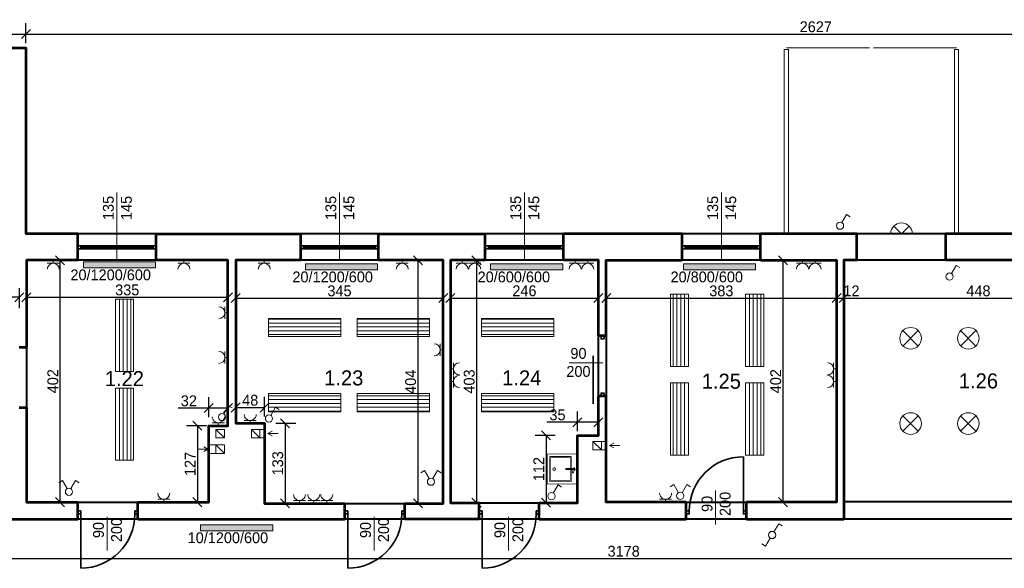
# Model space of a CAD drawing. Header units: millimetres. Extents: x 410204 to 467463, y -88400 to -47908.
# Tile 18 of 30: x 462616 to 464253, y -52134 to -51223. Entities that reach past the tile are written whole.
import ezdxf
from ezdxf.enums import TextEntityAlignment as Align

# ---------------------------------------------------------------- set-up
doc = ezdxf.new("R2010")
doc.units = ezdxf.units.MM
doc.linetypes.add('ACAD_ISO03W100', pattern=[30, 12, -18])
for name, color, linetype, lineweight in [('Apow', 1, 'Continuous', 40), ('drzwi', 53, 'Continuous', 35), ('gniazdo', 4, 'Continuous', 18), ('grzejnik', 20, 'Continuous', 18), ('komin', 213, 'Continuous', 18), ('okno', 211, 'Continuous', 35), ('opis', 47, 'Continuous', 18), ('opis powierzchnie', 10, 'Continuous', 18), ('oświetlenie', 40, 'Continuous', 18), ('przerywana', 120, 'ACAD_ISO03W100', 9), ('sanitariaty', 7, 'Continuous', 5), ('widok', 136, 'Continuous', 18), ('ściany', 21, 'Continuous', 53)]:
    doc.layers.add(name, color=color, linetype=linetype, lineweight=lineweight)
doc.layers.add('wymiary wewn', color=151, linetype='Continuous')
doc.layers.add('wymiary zewn', color=82, linetype='Continuous')
doc.dimstyles.new('1 100', dxfattribs={"dimtxt": 18, "dimasz": 15, "dimexe": 18, "dimexo": 0.0625, "dimgap": 3, "dimtad": 1, "dimdec": 0, "dimzin": 0, "dimdsep": 46, "dimtxsty": 'Standard', "dimblk": 'OBLIQUE', "dimcen": 0.09, "dimadec": 0, "dimazin": 0, "dimtfac": 1, "dimtdec": 0, "dimtofl": 0, "dimtmove": 0, "dimatfit": 3, "dimldrblk": 'OBLIQUE', "dimfxl": 15, "dimfxlon": 1, "dimtolj": 1, "dimtzin": 0, "dimarcsym": 0})

# ---------------------------------------------------------------- blocks, each defined once
blk = doc.blocks.new('_Oblique')
at = {"color": 0, "linetype": 'ByBlock', "lineweight": -2}
blk.add_line((-0.5, -0.5), (0.5, 0.5), dxfattribs=at)
blk = doc.blocks.new('*D15828')
at = {"layer": 'Defpoints', "color": 0}
for p in [(462031.2, -52052.6), (465209.2, -52052.6), (465209.2, -52118.3)]:
    blk.add_point(p, dxfattribs=at)
at = {"layer": 'wymiary wewn', "color": 0, "lineweight": -2}
for p, q in [((462031.2, -52103.3), (462031.2, -52136.3)), ((465209.2, -52103.3), (465209.2, -52136.3)), ((462031.2, -52118.3), (465209.2, -52118.3))]:
    blk.add_line(p, q, dxfattribs=at)
at = {"layer": 'wymiary wewn', "color": 0, "linetype": 'ByBlock', "lineweight": -2, "xscale": 15, "yscale": 15, "zscale": 15, "rotation": 180}
blk.add_blockref('_Oblique', (462031.2, -52118.3), dxfattribs=at)
at = {"layer": 'wymiary wewn', "color": 0, "linetype": 'ByBlock', "lineweight": -2, "xscale": 15, "yscale": 15, "zscale": 15}
blk.add_blockref('_Oblique', (465209.2, -52118.3), dxfattribs=at)
at = {"layer": 'wymiary wewn', "color": 0, "insert": (463620.2, -52106.3), "char_height": 18, "attachment_point": 5}
blk.add_mtext('\\A1;3178', dxfattribs=at)
blk = doc.blocks.new('*D15876')
at = {"layer": 'Defpoints', "color": 0}
for p in [(462130.2, -51622.6), (462615.2, -51622.6), (462130.2, -51684)]:
    blk.add_point(p, dxfattribs=at)
at = {"layer": 'wymiary wewn', "color": 0, "lineweight": -2}
for p, q in [((462130.2, -51669), (462130.2, -51702)), ((462615.2, -51669), (462615.2, -51702)), ((462615.2, -51684), (462130.2, -51684))]:
    blk.add_line(p, q, dxfattribs=at)
at = {"layer": 'wymiary wewn', "color": 0, "linetype": 'ByBlock', "lineweight": -2, "xscale": 15, "yscale": 15, "zscale": 15, "rotation": 180}
blk.add_blockref('_Oblique', (462130.2, -51684), dxfattribs=at)
at = {"layer": 'wymiary wewn', "color": 0, "linetype": 'ByBlock', "lineweight": -2, "xscale": 15, "yscale": 15, "zscale": 15}
blk.add_blockref('_Oblique', (462615.2, -51684), dxfattribs=at)
at = {"layer": 'wymiary wewn', "color": 0, "insert": (462372.7, -51672), "char_height": 18, "attachment_point": 5}
blk.add_mtext('\\A1;485', dxfattribs=at)
blk = doc.blocks.new('*D15903')
at = {"layer": 'Defpoints', "color": 0}
for p in [(462627.2, -51622.6), (462962.2, -51622.6), (462962.2, -51684)]:
    blk.add_point(p, dxfattribs=at)
at = {"layer": 'wymiary wewn', "color": 0, "lineweight": -2}
for p, q in [((462627.2, -51669), (462627.2, -51702)), ((462962.2, -51669), (462962.2, -51702)), ((462627.2, -51684), (462962.2, -51684))]:
    blk.add_line(p, q, dxfattribs=at)
at = {"layer": 'wymiary wewn', "color": 0, "linetype": 'ByBlock', "lineweight": -2, "xscale": 15, "yscale": 15, "zscale": 15, "rotation": 180}
blk.add_blockref('_Oblique', (462627.2, -51684), dxfattribs=at)
at = {"layer": 'wymiary wewn', "color": 0, "linetype": 'ByBlock', "lineweight": -2, "xscale": 15, "yscale": 15, "zscale": 15}
blk.add_blockref('_Oblique', (462962.2, -51684), dxfattribs=at)
at = {"layer": 'wymiary wewn', "color": 0, "insert": (462794.7, -51672), "char_height": 18, "attachment_point": 5}
blk.add_mtext('\\A1;335', dxfattribs=at)
blk = doc.blocks.new('*D15905')
at = {"layer": 'Defpoints', "color": 0}
for p in [(462975.2, -51622.6), (463320.2, -51622.6), (463320.2, -51685.5)]:
    blk.add_point(p, dxfattribs=at)
at = {"layer": 'wymiary wewn', "color": 0, "lineweight": -2}
for p, q in [((462975.2, -51670.5), (462975.2, -51703.5)), ((463320.2, -51670.5), (463320.2, -51703.5)), ((462975.2, -51685.5), (463320.2, -51685.5))]:
    blk.add_line(p, q, dxfattribs=at)
at = {"layer": 'wymiary wewn', "color": 0, "linetype": 'ByBlock', "lineweight": -2, "xscale": 15, "yscale": 15, "zscale": 15, "rotation": 180}
blk.add_blockref('_Oblique', (462975.2, -51685.5), dxfattribs=at)
at = {"layer": 'wymiary wewn', "color": 0, "linetype": 'ByBlock', "lineweight": -2, "xscale": 15, "yscale": 15, "zscale": 15}
blk.add_blockref('_Oblique', (463320.2, -51685.5), dxfattribs=at)
at = {"layer": 'wymiary wewn', "color": 0, "insert": (463147.7, -51673.5), "char_height": 18, "attachment_point": 5}
blk.add_mtext('\\A1;345', dxfattribs=at)
blk = doc.blocks.new('*D15906')
at = {"layer": 'Defpoints', "color": 0}
for p in [(463023.2, -51867.3), (462975.2, -51893.6), (463023.2, -51893.6)]:
    blk.add_point(p, dxfattribs=at)
at = {"layer": 'wymiary wewn', "color": 0, "lineweight": -2}
for p, q in [((462975.2, -51882.3), (462975.2, -51849.3)), ((463023.2, -51882.3), (463023.2, -51849.3)), ((462975.2, -51867.3), (463023.2, -51867.3))]:
    blk.add_line(p, q, dxfattribs=at)
at = {"layer": 'wymiary wewn', "color": 0, "linetype": 'ByBlock', "lineweight": -2, "xscale": 15, "yscale": 15, "zscale": 15, "rotation": 180}
blk.add_blockref('_Oblique', (462975.2, -51867.3), dxfattribs=at)
at = {"layer": 'wymiary wewn', "color": 0, "linetype": 'ByBlock', "lineweight": -2, "xscale": 15, "yscale": 15, "zscale": 15}
blk.add_blockref('_Oblique', (463023.2, -51867.3), dxfattribs=at)
at = {"layer": 'wymiary wewn', "color": 0, "insert": (462999.2, -51855.3), "char_height": 18, "attachment_point": 5}
blk.add_mtext('\\A1;48', dxfattribs=at)
blk = doc.blocks.new('*D15907')
at = {"layer": 'Defpoints', "color": 0}
for p in [(463023.2, -51893.6), (463023.2, -52026.6), (463057.1, -52026.6)]:
    blk.add_point(p, dxfattribs=at)
at = {"layer": 'wymiary wewn', "color": 0, "lineweight": -2}
for p, q in [((463042.1, -51893.6), (463075.1, -51893.6)), ((463057.1, -51893.6), (463057.1, -52026.6)), ((463042.1, -52026.6), (463075.1, -52026.6))]:
    blk.add_line(p, q, dxfattribs=at)
at = {"layer": 'wymiary wewn', "color": 0, "linetype": 'ByBlock', "lineweight": -2, "xscale": 15, "yscale": 15, "zscale": 15}
for p, rotation in [((463057.1, -51893.6), 90), ((463057.1, -52026.6), 270)]:
    blk.add_blockref('_Oblique', p, dxfattribs=dict(at, rotation=rotation))
at = {"layer": 'wymiary wewn', "color": 0, "insert": (463045.1, -51960.1), "char_height": 18, "attachment_point": 5, "rotation": 90}
blk.add_mtext('\\A1;133', dxfattribs=at)
blk = doc.blocks.new('*D15908')
at = {"layer": 'Defpoints', "color": 0}
for p in [(462930.2, -51897.6), (462911.3, -52024.6), (462930.2, -52024.6)]:
    blk.add_point(p, dxfattribs=at)
at = {"layer": 'wymiary wewn', "color": 0, "lineweight": -2}
for p, q in [((462926.3, -51897.6), (462893.3, -51897.6)), ((462911.3, -51897.6), (462911.3, -52024.6)), ((462926.3, -52024.6), (462893.3, -52024.6))]:
    blk.add_line(p, q, dxfattribs=at)
at = {"layer": 'wymiary wewn', "color": 0, "linetype": 'ByBlock', "lineweight": -2, "xscale": 15, "yscale": 15, "zscale": 15}
for p, rotation in [((462911.3, -51897.6), 90), ((462911.3, -52024.6), 270)]:
    blk.add_blockref('_Oblique', p, dxfattribs=dict(at, rotation=rotation))
at = {"layer": 'wymiary wewn', "color": 0, "insert": (462899.3, -51961.1), "char_height": 18, "attachment_point": 5, "rotation": 90}
blk.add_mtext('\\A1;127', dxfattribs=at)
blk = doc.blocks.new('*D15909')
at = {"layer": 'Defpoints', "color": 0}
for p in [(462930.2, -51868.3), (462930.2, -51897.6), (462962.2, -51897.6)]:
    blk.add_point(p, dxfattribs=at)
at = {"layer": 'wymiary wewn', "color": 0, "lineweight": -2}
for p, q in [((462930.2, -51883.3), (462930.2, -51850.3)), ((462962.2, -51883.3), (462962.2, -51850.3)), ((462930.2, -51868.3), (462879.2, -51868.3)), ((462962.2, -51868.3), (462930.2, -51868.3))]:
    blk.add_line(p, q, dxfattribs=at)
at = {"layer": 'wymiary wewn', "color": 0, "linetype": 'ByBlock', "lineweight": -2, "xscale": 15, "yscale": 15, "zscale": 15, "rotation": 180}
blk.add_blockref('_Oblique', (462930.2, -51868.3), dxfattribs=at)
at = {"layer": 'wymiary wewn', "color": 0, "linetype": 'ByBlock', "lineweight": -2, "xscale": 15, "yscale": 15, "zscale": 15}
blk.add_blockref('_Oblique', (462962.2, -51868.3), dxfattribs=at)
at = {"layer": 'wymiary wewn', "color": 0, "insert": (462897.2, -51856.3), "char_height": 18, "attachment_point": 5}
blk.add_mtext('\\A1;32', dxfattribs=at)
blk = doc.blocks.new('*D15910')
at = {"layer": 'Defpoints', "color": 0}
for p in [(463320.2, -51622.6), (463278.1, -52026.6), (463320.2, -52026.6)]:
    blk.add_point(p, dxfattribs=at)
at = {"layer": 'wymiary wewn', "color": 0, "lineweight": -2}
for p, q in [((463293.1, -51622.6), (463260.1, -51622.6)), ((463278.1, -51622.6), (463278.1, -52026.6)), ((463293.1, -52026.6), (463260.1, -52026.6))]:
    blk.add_line(p, q, dxfattribs=at)
at = {"layer": 'wymiary wewn', "color": 0, "linetype": 'ByBlock', "lineweight": -2, "xscale": 15, "yscale": 15, "zscale": 15}
for p, rotation in [((463278.1, -51622.6), 90), ((463278.1, -52026.6), 270)]:
    blk.add_blockref('_Oblique', p, dxfattribs=dict(at, rotation=rotation))
at = {"layer": 'wymiary wewn', "color": 0, "insert": (463266.1, -51824.6), "char_height": 18, "attachment_point": 5, "rotation": 90}
blk.add_mtext('\\A1;404', dxfattribs=at)
blk = doc.blocks.new('*D15911')
at = {"layer": 'Defpoints', "color": 0}
for p in [(462627.2, -51622.6), (462683.1, -51622.6), (462627.2, -52024.6)]:
    blk.add_point(p, dxfattribs=at)
at = {"layer": 'wymiary wewn', "color": 0, "lineweight": -2}
for p, q in [((462668.1, -51622.6), (462701.1, -51622.6)), ((462683.1, -52024.6), (462683.1, -51622.6)), ((462668.1, -52024.6), (462701.1, -52024.6))]:
    blk.add_line(p, q, dxfattribs=at)
at = {"layer": 'wymiary wewn', "color": 0, "linetype": 'ByBlock', "lineweight": -2, "xscale": 15, "yscale": 15, "zscale": 15}
for p, rotation in [((462683.1, -51622.6), 90), ((462683.1, -52024.6), 270)]:
    blk.add_blockref('_Oblique', p, dxfattribs=dict(at, rotation=rotation))
at = {"layer": 'wymiary wewn', "color": 0, "insert": (462671.1, -51823.6), "char_height": 18, "attachment_point": 5, "rotation": 90}
blk.add_mtext('\\A1;402', dxfattribs=at)
blk = doc.blocks.new('gniazdo')
at = {"layer": 'gniazdo'}
for p, q in [((135889.3, -37717.9), (135889.3, -37737.9)), ((135894.3, -37727.9), (135889.3, -37727.9))]:
    blk.add_line(p, q, dxfattribs=at)
blk.add_arc((135879.3, -37727.9), 10, 270, 90, dxfattribs=at)
blk = doc.blocks.new('łącznik')
at = {"layer": 'gniazdo'}
for p, q in [((135306.8, -38673), (135314.7, -38659.6)), ((135314.7, -38659.6), (135320.7, -38663.2))]:
    blk.add_line(p, q, dxfattribs=at)
blk.add_circle((135303.8, -38678.2), 6, dxfattribs=at)
blk = doc.blocks.new('łącznik x2')
at = {"layer": 'gniazdo'}
for p, q in [((134889.1, -38634.3), (134883, -38637.9)), ((134897, -38647.7), (134889.1, -38634.3)), ((134903, -38647.7), (134910.9, -38634.3)), ((134910.9, -38634.3), (134917, -38637.9))]:
    blk.add_line(p, q, dxfattribs=at)
blk.add_circle((134900, -38652.9), 6, dxfattribs=at)
blk.add_circle((134900, -38652.9), 6, dxfattribs=at)
blk = doc.blocks.new('d90')
at = {"layer": 'drzwi'}
blk.add_line((264632.9, -20573.3), (264632.9, -20663.3), dxfattribs=at)
for points in [[(264542.9, -20573.3), (264542.9, -20568.3), (264537.9, -20568.3), (264537.9, -20573.3)], [(264637.9, -20573.3), (264637.9, -20568.3), (264632.9, -20568.3), (264632.9, -20573.3)]]:
    blk.add_lwpolyline(points, close=True, dxfattribs=at)
blk.add_arc((264632.9, -20573.3), 90, 180, 270, dxfattribs=at)
blk = doc.blocks.new('świetlówka')
at = {"layer": 'oświetlenie', "transparency": 33554687}
h = blk.add_hatch(dxfattribs=at)
h.set_pattern_fill('ANSI31', color=256, scale=2, angle=45)
h.paths.add_polyline_path([(135304.3, -38767.8), (135304.3, -38887.8), (135334.3, -38887.8), (135334.3, -38767.8)])
at = {"layer": 'oświetlenie'}
blk.add_lwpolyline([(135304.3, -38767.8), (135334.3, -38767.8), (135334.3, -38887.8), (135304.3, -38887.8)], close=True, dxfattribs=at)
blk = doc.blocks.new('*D15912')
at = {"layer": 'Defpoints', "color": 0}
for p in [(463332.2, -51622.6), (463578.2, -51622.6), (463578.2, -51685.5)]:
    blk.add_point(p, dxfattribs=at)
at = {"layer": 'wymiary wewn', "color": 0, "lineweight": -2}
for p, q in [((463332.2, -51670.5), (463332.2, -51703.5)), ((463578.2, -51670.5), (463578.2, -51703.5)), ((463332.2, -51685.5), (463578.2, -51685.5))]:
    blk.add_line(p, q, dxfattribs=at)
at = {"layer": 'wymiary wewn', "color": 0, "linetype": 'ByBlock', "lineweight": -2, "xscale": 15, "yscale": 15, "zscale": 15, "rotation": 180}
blk.add_blockref('_Oblique', (463332.2, -51685.5), dxfattribs=at)
at = {"layer": 'wymiary wewn', "color": 0, "linetype": 'ByBlock', "lineweight": -2, "xscale": 15, "yscale": 15, "zscale": 15}
blk.add_blockref('_Oblique', (463578.2, -51685.5), dxfattribs=at)
at = {"layer": 'wymiary wewn', "color": 0, "insert": (463455.2, -51673.5), "char_height": 18, "attachment_point": 5}
blk.add_mtext('\\A1;246', dxfattribs=at)
blk = doc.blocks.new('*D15914')
at = {"layer": 'Defpoints', "color": 0}
for p in [(463591.2, -51622.6), (463974.2, -51622.6), (463974.2, -51685.5)]:
    blk.add_point(p, dxfattribs=at)
at = {"layer": 'wymiary wewn', "color": 0, "lineweight": -2}
for p, q in [((463591.2, -51670.5), (463591.2, -51703.5)), ((463974.2, -51670.5), (463974.2, -51703.5)), ((463591.2, -51685.5), (463974.2, -51685.5))]:
    blk.add_line(p, q, dxfattribs=at)
at = {"layer": 'wymiary wewn', "color": 0, "linetype": 'ByBlock', "lineweight": -2, "xscale": 15, "yscale": 15, "zscale": 15, "rotation": 180}
blk.add_blockref('_Oblique', (463591.2, -51685.5), dxfattribs=at)
at = {"layer": 'wymiary wewn', "color": 0, "linetype": 'ByBlock', "lineweight": -2, "xscale": 15, "yscale": 15, "zscale": 15}
blk.add_blockref('_Oblique', (463974.2, -51685.5), dxfattribs=at)
at = {"layer": 'wymiary wewn', "color": 0, "insert": (463782.7, -51673.5), "char_height": 18, "attachment_point": 5}
blk.add_mtext('\\A1;383', dxfattribs=at)
blk = doc.blocks.new('*D15915')
at = {"layer": 'Defpoints', "color": 0}
for p in [(463974.2, -51622.6), (463986.2, -51622.6), (463986.2, -51685.5)]:
    blk.add_point(p, dxfattribs=at)
at = {"layer": 'wymiary wewn', "color": 0, "lineweight": -2}
for p, q in [((463974.2, -51670.5), (463974.2, -51703.5)), ((463986.2, -51670.5), (463986.2, -51703.5)), ((463974.2, -51685.5), (463986.2, -51685.5))]:
    blk.add_line(p, q, dxfattribs=at)
at = {"layer": 'wymiary wewn', "color": 0, "linetype": 'ByBlock', "lineweight": -2, "xscale": 15, "yscale": 15, "zscale": 15, "rotation": 180}
blk.add_blockref('_Oblique', (463974.2, -51685.5), dxfattribs=at)
at = {"layer": 'wymiary wewn', "color": 0, "linetype": 'ByBlock', "lineweight": -2, "xscale": 15, "yscale": 15, "zscale": 15}
blk.add_blockref('_Oblique', (463986.2, -51685.5), dxfattribs=at)
at = {"layer": 'wymiary wewn', "color": 0, "insert": (463999, -51673.5), "char_height": 18, "attachment_point": 5}
blk.add_mtext('\\A1;12', dxfattribs=at)
blk = doc.blocks.new('*D15916')
at = {"layer": 'Defpoints', "color": 0}
for p in [(463986.2, -51622.6), (464434.2, -51622.6), (464434.2, -51685.5)]:
    blk.add_point(p, dxfattribs=at)
at = {"layer": 'wymiary wewn', "color": 0, "lineweight": -2}
for p, q in [((463986.2, -51670.5), (463986.2, -51703.5)), ((464434.2, -51670.5), (464434.2, -51703.5)), ((463986.2, -51685.5), (464434.2, -51685.5))]:
    blk.add_line(p, q, dxfattribs=at)
at = {"layer": 'wymiary wewn', "color": 0, "linetype": 'ByBlock', "lineweight": -2, "xscale": 15, "yscale": 15, "zscale": 15, "rotation": 180}
blk.add_blockref('_Oblique', (463986.2, -51685.5), dxfattribs=at)
at = {"layer": 'wymiary wewn', "color": 0, "linetype": 'ByBlock', "lineweight": -2, "xscale": 15, "yscale": 15, "zscale": 15}
blk.add_blockref('_Oblique', (464434.2, -51685.5), dxfattribs=at)
at = {"layer": 'wymiary wewn', "color": 0, "insert": (464210.2, -51673.5), "char_height": 18, "attachment_point": 5}
blk.add_mtext('\\A1;448', dxfattribs=at)
blk = doc.blocks.new('*D15918')
at = {"layer": 'Defpoints', "color": 0}
for p in [(463543.2, -51891.7), (463543.2, -51913.6), (463578.2, -51913.6)]:
    blk.add_point(p, dxfattribs=at)
at = {"layer": 'wymiary wewn', "color": 0, "lineweight": -2}
for p, q in [((463543.2, -51906.7), (463543.2, -51873.7)), ((463578.2, -51906.7), (463578.2, -51873.7)), ((463543.2, -51891.7), (463492.2, -51891.7)), ((463578.2, -51891.7), (463543.2, -51891.7))]:
    blk.add_line(p, q, dxfattribs=at)
at = {"layer": 'wymiary wewn', "color": 0, "linetype": 'ByBlock', "lineweight": -2, "xscale": 15, "yscale": 15, "zscale": 15, "rotation": 180}
blk.add_blockref('_Oblique', (463543.2, -51891.7), dxfattribs=at)
at = {"layer": 'wymiary wewn', "color": 0, "linetype": 'ByBlock', "lineweight": -2, "xscale": 15, "yscale": 15, "zscale": 15}
blk.add_blockref('_Oblique', (463578.2, -51891.7), dxfattribs=at)
at = {"layer": 'wymiary wewn', "color": 0, "insert": (463510.2, -51879.7), "char_height": 18, "attachment_point": 5}
blk.add_mtext('\\A1;35', dxfattribs=at)
blk = doc.blocks.new('*D15919')
at = {"layer": 'Defpoints', "color": 0}
for p in [(463543.2, -51913.6), (463491.2, -52025.6), (463543.2, -52025.6)]:
    blk.add_point(p, dxfattribs=at)
at = {"layer": 'wymiary wewn', "color": 0, "lineweight": -2}
for p, q in [((463506.2, -51913.6), (463473.2, -51913.6)), ((463491.2, -51913.6), (463491.2, -52025.6)), ((463506.2, -52025.6), (463473.2, -52025.6))]:
    blk.add_line(p, q, dxfattribs=at)
at = {"layer": 'wymiary wewn', "color": 0, "linetype": 'ByBlock', "lineweight": -2, "xscale": 15, "yscale": 15, "zscale": 15}
for p, rotation in [((463491.2, -51913.6), 90), ((463491.2, -52025.6), 270)]:
    blk.add_blockref('_Oblique', p, dxfattribs=dict(at, rotation=rotation))
at = {"layer": 'wymiary wewn', "color": 0, "insert": (463479.2, -51969.6), "char_height": 18, "attachment_point": 5, "rotation": 90}
blk.add_mtext('\\A1;112', dxfattribs=at)
blk = doc.blocks.new('*D15923')
at = {"layer": 'Defpoints', "color": 0}
for p in [(463974.2, -51622.6), (463885.1, -52024.6), (463974.2, -52024.6)]:
    blk.add_point(p, dxfattribs=at)
at = {"layer": 'wymiary wewn', "color": 0, "lineweight": -2}
for p, q in [((463900.1, -51622.6), (463867.1, -51622.6)), ((463885.1, -51622.6), (463885.1, -52024.6)), ((463900.1, -52024.6), (463867.1, -52024.6))]:
    blk.add_line(p, q, dxfattribs=at)
at = {"layer": 'wymiary wewn', "color": 0, "linetype": 'ByBlock', "lineweight": -2, "xscale": 15, "yscale": 15, "zscale": 15}
for p, rotation in [((463885.1, -51622.6), 90), ((463885.1, -52024.6), 270)]:
    blk.add_blockref('_Oblique', p, dxfattribs=dict(at, rotation=rotation))
at = {"layer": 'wymiary wewn', "color": 0, "insert": (463873.1, -51823.6), "char_height": 18, "attachment_point": 5, "rotation": 90}
blk.add_mtext('\\A1;402', dxfattribs=at)
blk = doc.blocks.new('*D15924')
at = {"layer": 'Defpoints', "color": 0}
for p in [(463332.2, -51622.6), (463332.2, -52025.6), (463375.5, -52025.6)]:
    blk.add_point(p, dxfattribs=at)
at = {"layer": 'wymiary wewn', "color": 0, "lineweight": -2}
for p, q in [((463360.5, -51622.6), (463393.5, -51622.6)), ((463375.5, -51622.6), (463375.5, -52025.6)), ((463360.5, -52025.6), (463393.5, -52025.6))]:
    blk.add_line(p, q, dxfattribs=at)
at = {"layer": 'wymiary wewn', "color": 0, "linetype": 'ByBlock', "lineweight": -2, "xscale": 15, "yscale": 15, "zscale": 15}
for p, rotation in [((463375.5, -51622.6), 90), ((463375.5, -52025.6), 270)]:
    blk.add_blockref('_Oblique', p, dxfattribs=dict(at, rotation=rotation))
at = {"layer": 'wymiary wewn', "color": 0, "insert": (463363.5, -51824.1), "char_height": 18, "attachment_point": 5, "rotation": 90}
blk.add_mtext('\\A1;403', dxfattribs=at)
blk = doc.blocks.new('ZLEW')
at = {"layer": 'sanitariaty', "const_width": 1.27}
for points in [[(137057.1, -35373.2), (137007.1, -35373.2), (137007.1, -35423.1)], [(137016.9, -35377), (137053.3, -35377)], [(137016.9, -35397.3), (137016.9, -35377)], [(137051.6, -35378.7), (137018.6, -35378.7)], [(137018.6, -35378.7), (137018.6, -35397.3)], [(137051.6, -35417.6), (137051.6, -35378.7)], [(137053.3, -35418.9), (137053.3, -35377)], [(137057.1, -35373.2), (137057.1, -35423.1)], [(137012.9, -35395.6), (137012.3, -35395.6), (137010.6, -35397.2), (137010.6, -35397.5), (137010.5, -35397.8), (137011.8, -35400), (137012, -35400.1), (137012.3, -35400.2), (137014.7, -35399.3), (137014.9, -35399.1)], [(137025.3, -35397.3), (137019.4, -35397.3), (137012.2, -35397.3), (137013.9, -35391.4), (137014.8, -35391.4), (137015.2, -35391.8), (137014.8, -35397.3)], [(137012.2, -35397.3), (137012.2, -35399)], [(137026.2, -35397.9), (137026.2, -35397.8), (137025.7, -35397.3), (137025.5, -35397.3)], [(137025.5, -35398.5), (137025.7, -35398.5), (137026.2, -35398.1), (137026.2, -35397.9)], [(137025.3, -35399), (137019.4, -35399), (137012.2, -35399)], [(137016.9, -35418.9), (137016.9, -35399)], [(137018.6, -35399), (137018.6, -35417.6)], [(137007.1, -35423.1), (137057.1, -35423.1)], [(137016.9, -35418.9), (137053.3, -35418.9)], [(137018.6, -35417.6), (137051.6, -35417.6)]]:
    blk.add_lwpolyline(points, dxfattribs=at)
at = {"layer": 'sanitariaty'}
blk.add_lwpolyline([(137026.6, -35398.1), (137026.6, -35397.7), (137026.2, -35397.7), (137025.8, -35398.1), (137026.2, -35398.5), (137026.6, -35398.5), (137026.6, -35398.1)], close=True, dxfattribs=at)
blk.add_lwpolyline([(137026.6, -35398.1), (137026.6, -35397.7), (137026.2, -35397.7), (137025.8, -35398.1), (137026.2, -35398.5), (137026.6, -35398.5), (137026.6, -35398.1)], close=True, dxfattribs=at)
at = {"layer": 'sanitariaty', "const_width": 1.27}
blk.add_lwpolyline([(137047.8, -35397.9), (137047.8, -35397.3), (137046, -35395.6), (137045.4, -35395.6), (137044.9, -35395.6), (137043.1, -35397.3), (137043.1, -35397.9), (137043.1, -35398.5), (137044.9, -35400.2), (137045.4, -35400.2), (137046, -35400.2), (137047.8, -35398.5), (137047.8, -35397.9)], close=True, dxfattribs=at)
blk = doc.blocks.new('lampa')
at = {"layer": 'oświetlenie'}
for p, q in [((135722.5, -38772.7), (135748, -38798.2)), ((135722.5, -38798.2), (135748, -38772.7))]:
    blk.add_line(p, q, dxfattribs=at)
blk.add_circle((135735.3, -38785.4), 18, dxfattribs=at)
blk = doc.blocks.new('kinkiet')
at = {"layer": 'oświetlenie'}
for q in [(134451, -38163.1), (134451, -38188.6)]:
    blk.add_line((134438.3, -38175.8), q, dxfattribs=at)
blk.add_arc((134438.3, -38175.8), 18, 270, 90, dxfattribs=at)
blk = doc.blocks.new('*D15944')
at = {"layer": 'Defpoints', "color": 0}
for p in [(462626.2, -51246.7), (462325.2, -51269.6), (462626.2, -51269.6)]:
    blk.add_point(p, dxfattribs=at)
at = {"layer": 'wymiary zewn', "color": 0, "lineweight": -2}
for p, q in [((462325.2, -51261.7), (462325.2, -51228.7)), ((462626.2, -51261.7), (462626.2, -51228.7)), ((462325.2, -51246.7), (462626.2, -51246.7))]:
    blk.add_line(p, q, dxfattribs=at)
at = {"layer": 'wymiary zewn', "color": 0, "linetype": 'ByBlock', "lineweight": -2, "xscale": 15, "yscale": 15, "zscale": 15, "rotation": 180}
blk.add_blockref('_Oblique', (462325.2, -51246.7), dxfattribs=at)
at = {"layer": 'wymiary zewn', "color": 0, "linetype": 'ByBlock', "lineweight": -2, "xscale": 15, "yscale": 15, "zscale": 15}
blk.add_blockref('_Oblique', (462626.2, -51246.7), dxfattribs=at)
at = {"layer": 'wymiary zewn', "color": 0, "insert": (462475.7, -51234.7), "char_height": 18, "attachment_point": 5}
blk.add_mtext('\\A1;301', dxfattribs=at)
blk = doc.blocks.new('*D15945')
at = {"layer": 'Defpoints', "color": 0}
for p in [(465253.2, -51246.7), (462626.2, -51269.6), (465253.2, -51578.6)]:
    blk.add_point(p, dxfattribs=at)
at = {"layer": 'wymiary zewn', "color": 0, "lineweight": -2}
for p, q in [((462626.2, -51261.7), (462626.2, -51228.7)), ((465253.2, -51261.7), (465253.2, -51228.7)), ((462626.2, -51246.7), (465253.2, -51246.7))]:
    blk.add_line(p, q, dxfattribs=at)
at = {"layer": 'wymiary zewn', "color": 0, "linetype": 'ByBlock', "lineweight": -2, "xscale": 15, "yscale": 15, "zscale": 15, "rotation": 180}
blk.add_blockref('_Oblique', (462626.2, -51246.7), dxfattribs=at)
at = {"layer": 'wymiary zewn', "color": 0, "linetype": 'ByBlock', "lineweight": -2, "xscale": 15, "yscale": 15, "zscale": 15}
blk.add_blockref('_Oblique', (465253.2, -51246.7), dxfattribs=at)
at = {"layer": 'wymiary zewn', "color": 0, "insert": (463939.7, -51234.7), "char_height": 18, "attachment_point": 5}
blk.add_mtext('\\A1;2627', dxfattribs=at)
blk = doc.blocks.new('*D15950')
at = {"layer": 'Defpoints', "color": 0}
for p in [(462626.2, -51269.6), (465342.5, -51269.6), (465253.2, -51578.6)]:
    blk.add_point(p, dxfattribs=at)
at = {"layer": 'wymiary zewn', "color": 0, "lineweight": -2}
for p, q in [((465327.5, -51269.6), (465360.5, -51269.6)), ((465342.5, -51578.6), (465342.5, -51269.6)), ((465327.5, -51578.6), (465360.5, -51578.6))]:
    blk.add_line(p, q, dxfattribs=at)
at = {"layer": 'wymiary zewn', "color": 0, "linetype": 'ByBlock', "lineweight": -2, "xscale": 15, "yscale": 15, "zscale": 15}
for p, rotation in [((465342.5, -51269.6), 90), ((465342.5, -51578.6), 270)]:
    blk.add_blockref('_Oblique', p, dxfattribs=dict(at, rotation=rotation))
at = {"layer": 'wymiary zewn', "color": 0, "insert": (465330.5, -51424.1), "char_height": 18, "attachment_point": 5, "rotation": 90}
blk.add_mtext('\\A1;309', dxfattribs=at)

msp = doc.modelspace()

# ---------------------------------------------------------------- hatches: boundary and pattern name
at = {"layer": 'grzejnik', "transparency": 33554687}
h = msp.add_hatch(color=256, dxfattribs=at)
h.dxf.hatch_style = 1
h.paths.add_polyline_path([(462841.8, -51625.3), (462721.8, -51625.3), (462721.8, -51635.3), (462841.8, -51635.3)])
h = msp.add_hatch(color=256, dxfattribs=at)
h.dxf.hatch_style = 1
h.paths.add_polyline_path([(463210.9, -51628.7), (463090.9, -51628.7), (463090.9, -51638.7), (463210.9, -51638.7)])
h = msp.add_hatch(color=256, dxfattribs=at)
h.dxf.hatch_style = 1
h.paths.add_polyline_path([(463518.9, -51628.7), (463398.9, -51628.7), (463398.9, -51638.7), (463518.9, -51638.7)])
h = msp.add_hatch(color=256, dxfattribs=at)
h.dxf.hatch_style = 1
h.paths.add_polyline_path([(463839.6, -51628.7), (463719.6, -51628.7), (463719.6, -51638.7), (463839.6, -51638.7)])
h = msp.add_hatch(color=256, dxfattribs=at)
h.dxf.hatch_style = 1
h.paths.add_polyline_path([(463036.6, -52062.1), (462916.6, -52062.1), (462916.6, -52072.1), (463036.6, -52072.1)])

# ---------------------------------------------------------------- linework, layer by layer
at = {"layer": 'Apow'}
for points in [[(465253.2, -51578.6), (464180.2, -51578.6), (464180.2, -51578.6), (463887.2, -51578.6), (463887.2, -51578.6), (462626.2, -51578.6), (462626.2, -51269.6), (462325.2, -51269.6), (462325.2, -51578.6), (461256.2, -51578.6), (461256.2, -52729.6), (465253.2, -52729.6)], [(462627.2, -51622.6), (462627.2, -52024.6), (462930.2, -52024.6), (462930.2, -51897.6), (462962.2, -51897.6), (462962.2, -51622.6), (462932.2, -51622.6), (462928.2, -51622.6)], [(462975.2, -51893.6), (463023.2, -51893.6), (463023.2, -52026.6), (463320.2, -52026.6), (463320.2, -51622.6), (462975.2, -51622.6)], [(463332.2, -52025.6), (463543.2, -52025.6), (463543.2, -51913.6), (463578.2, -51913.6), (463578.2, -51622.6), (463332.2, -51622.6)], [(463591.2, -51622.6), (463591.2, -52024.6), (463974.2, -52024.6), (463974.2, -51622.6)], [(464434.2, -52023.6), (464434.2, -51622.6), (463986.2, -51622.6), (463986.2, -52023.6)], [(462031.2, -52052.6), (462031.2, -52248.6), (465209.2, -52248.6), (465209.2, -52052.6)]]:
    msp.add_lwpolyline(points, close=True, dxfattribs=at)
at = {"layer": 'drzwi'}
msp.add_line((463569.3, -51861.2), (463569.3, -51781.2), dxfattribs=at)
for points in [[(463587.8, -51753.4), (463582.8, -51753.4), (463582.8, -51748.4), (463587.8, -51748.4)], [(463587.8, -51848.4), (463582.8, -51848.4), (463582.8, -51843.4), (463587.8, -51843.4)]]:
    msp.add_lwpolyline(points, close=True, dxfattribs=at)
at = {"layer": 'grzejnik'}
for points in [[(462841.8, -51625.3), (462841.8, -51635.3), (462721.8, -51635.3), (462721.8, -51625.3)], [(463210.9, -51628.7), (463210.9, -51638.7), (463090.9, -51638.7), (463090.9, -51628.7)], [(463518.9, -51628.7), (463518.9, -51638.7), (463398.9, -51638.7), (463398.9, -51628.7)], [(463839.6, -51628.7), (463839.6, -51638.7), (463719.6, -51638.7), (463719.6, -51628.7)], [(463036.6, -52062.1), (463036.6, -52072.1), (462916.6, -52072.1), (462916.6, -52062.1)]]:
    msp.add_lwpolyline(points, close=True, dxfattribs=at)
at = {"layer": 'komin'}
for p, q in [((462942.2, -51903.6), (462956.2, -51917.6)), ((463001.2, -51903.6), (463015.2, -51917.6)), ((463011.2, -51903.6), (463023.2, -51903.6)), ((463011.2, -51917.6), (463023.2, -51917.6)), ((463035.9, -51906.7), (463028.8, -51910.6)), ((463028.8, -51910.6), (463045.6, -51910.6)), ((463035.9, -51914.5), (463028.8, -51910.6)), ((462921.9, -51932.7), (462928.9, -51936.6)), ((462942.2, -51929.6), (462930.2, -51929.6)), ((462942.2, -51929.6), (462956.2, -51943.6)), ((463569.2, -51923.6), (463583.2, -51937.6)), ((463579.2, -51923.6), (463591.2, -51923.6)), ((463603.9, -51926.7), (463596.8, -51930.6)), ((463596.8, -51930.6), (463613.6, -51930.6)), ((463603.9, -51934.5), (463596.8, -51930.6)), ((462928.9, -51936.6), (462912.1, -51936.6)), ((462921.9, -51940.5), (462928.9, -51936.6)), ((462942.2, -51943.6), (462930.2, -51943.6)), ((463579.2, -51937.6), (463591.2, -51937.6))]:
    msp.add_line(p, q, dxfattribs=at)
for points in [[(462942.2, -51903.6), (462942.2, -51917.6), (462956.2, -51917.6), (462956.2, -51903.6)], [(463001.2, -51903.6), (463001.2, -51917.6), (463015.2, -51917.6), (463015.2, -51903.6)], [(462942.2, -51929.6), (462942.2, -51943.6), (462956.2, -51943.6), (462956.2, -51929.6)], [(463569.2, -51923.6), (463569.2, -51937.6), (463583.2, -51937.6), (463583.2, -51923.6)]]:
    msp.add_lwpolyline(points, close=True, dxfattribs=at)
at = {"layer": 'okno'}
for p, q in [((462837.7, -51598.6), (462717.7, -51598.6)), ((462837.7, -51601.1), (462717.7, -51601.1)), ((462837.7, -51603.6), (462717.7, -51603.6)), ((463207.7, -51598.6), (463087.7, -51598.6)), ((463207.7, -51601.1), (463087.7, -51601.1)), ((463207.7, -51603.6), (463087.7, -51603.6)), ((463515.2, -51598.6), (463395.2, -51598.6)), ((463515.2, -51601.1), (463395.2, -51601.1)), ((463515.2, -51603.6), (463395.2, -51603.6)), ((463842.7, -51598.6), (463722.7, -51598.6)), ((463842.7, -51601.1), (463722.7, -51601.1)), ((463842.7, -51603.6), (463722.7, -51603.6))]:
    msp.add_line(p, q, dxfattribs=at)
for points in [[(462712.7, -51603.6), (462717.7, -51603.6), (462717.7, -51598.6), (462712.7, -51598.6)], [(462837.7, -51603.6), (462842.7, -51603.6), (462842.7, -51598.6), (462837.7, -51598.6)], [(463082.7, -51603.6), (463087.7, -51603.6), (463087.7, -51598.6), (463082.7, -51598.6)], [(463207.7, -51603.6), (463212.7, -51603.6), (463212.7, -51598.6), (463207.7, -51598.6)], [(463390.2, -51603.6), (463395.2, -51603.6), (463395.2, -51598.6), (463390.2, -51598.6)], [(463515.2, -51603.6), (463520.2, -51603.6), (463520.2, -51598.6), (463515.2, -51598.6)], [(463717.7, -51603.6), (463722.7, -51603.6), (463722.7, -51598.6), (463717.7, -51598.6)], [(463842.7, -51603.6), (463847.7, -51603.6), (463847.7, -51598.6), (463842.7, -51598.6)]]:
    msp.add_lwpolyline(points, close=True, dxfattribs=at)
at = {"layer": 'opis'}
for p, q in [((462777.7, -51622.6), (462777.7, -51510.2)), ((463147.7, -51622.6), (463147.7, -51510.2)), ((463455.2, -51622.6), (463455.2, -51510.2)), ((463782.7, -51622.6), (463782.7, -51510.2)), ((463585.6, -51793.3), (463529.4, -51793.3)), ((463773.2, -52061.6), (463773.2, -52005.4)), ((462761.2, -52105), (462761.2, -52048.8)), ((463205.3, -52105), (463205.3, -52048.8)), ((463428.7, -52105), (463428.7, -52048.8))]:
    msp.add_line(p, q, dxfattribs=at)
at = {"layer": 'przerywana', "ltscale": 0.1}
for p, q in [((464156.2, -51578.6), (464008.2, -51578.6)), ((464006.2, -51622.6), (464154.2, -51622.6)), ((462627.2, -51867.1), (462627.2, -51767.1)), ((463986.2, -52023.6), (464375.2, -52023.6)), ((464375.2, -52052.6), (463986.2, -52052.6))]:
    msp.add_line(p, q, dxfattribs=at)
at = {"layer": 'widok'}
for p, q in [((463891.2, -51269.6), (464029.2, -51269.6)), ((463894.2, -51279.6), (463894.2, -51272.6)), ((464173.7, -51269.6), (464035.7, -51269.6)), ((464170.2, -51279.6), (464170.2, -51272.6)), ((462712.7, -51578.6), (462842.7, -51578.6)), ((463390.2, -51578.6), (463520.2, -51578.6)), ((463717.7, -51578.6), (463847.7, -51578.6)), ((462842.7, -51622.6), (462712.7, -51622.6)), ((463212.7, -51622.6), (463082.7, -51622.6)), ((463520.2, -51622.6), (463390.2, -51622.6)), ((463847.7, -51622.6), (463717.7, -51622.6))]:
    msp.add_line(p, q, dxfattribs=at)
for points in [[(463887.2, -51578.6), (463887.2, -51272.6), (463894.2, -51272.6)], [(463894.2, -51578.6), (463894.2, -51279.6)], [(464170.2, -51272.6), (464177.2, -51272.6), (464177.2, -51578.6)], [(464170.2, -51279.6), (464170.2, -51578.6)]]:
    msp.add_lwpolyline(points, dxfattribs=at)
at = {"layer": 'ściany'}
for p, q in [((462712.7, -51578.6), (462626.2, -51578.6)), ((462712.7, -51622.6), (462712.7, -51578.6)), ((462842.7, -51622.6), (462842.7, -51578.6)), ((462842.7, -51578.6), (463082.7, -51578.6)), ((463082.7, -51578.6), (463082.7, -51622.6)), ((463212.7, -51622.6), (463212.7, -51578.6)), ((463212.7, -51578.6), (463390.2, -51578.6)), ((463390.2, -51622.6), (463390.2, -51578.6)), ((463717.7, -51578.6), (463520.2, -51578.6)), ((463520.2, -51622.6), (463520.2, -51578.6)), ((463717.7, -51622.6), (463717.7, -51578.6)), ((464008.2, -51578.6), (463847.7, -51578.6)), ((463847.7, -51622.6), (463847.7, -51578.6)), ((464008.2, -51622.6), (464008.2, -51578.6)), ((464282.7, -51578.6), (464156.2, -51578.6)), ((464156.2, -51622.6), (464156.2, -51578.6)), ((463591.2, -51748.4), (463578.2, -51748.4)), ((462615.2, -51767.1), (462627.2, -51767.1)), ((463591.2, -51848.4), (463578.2, -51848.4)), ((462615.2, -51867.1), (462627.2, -51867.1)), ((462712.5, -52052.6), (462712.5, -52024.6)), ((462812.5, -52052.6), (462812.5, -52024.6)), ((463156.5, -52052.6), (463156.5, -52026.6)), ((463256.5, -52052.6), (463256.5, -52026.6)), ((463379.9, -52052.6), (463379.9, -52025.6)), ((463479.9, -52052.6), (463479.9, -52025.6)), ((463724.4, -52052.6), (463724.4, -52024.6)), ((463824.4, -52052.6), (463824.4, -52024.6)), ((463986.2, -52023.6), (463986.2, -52052.6)), ((462257.4, -52052.6), (462712.5, -52052.6)), ((463379.9, -52052.6), (463256.5, -52052.6))]:
    msp.add_line(p, q, dxfattribs=at)
for points in [[(462325.2, -51374.5), (462325.2, -51269.6), (462626.2, -51269.6), (462626.2, -51578.6)], [(462712.7, -51622.6), (462627.2, -51622.6), (462627.2, -51767.1)], [(462812.5, -52024.6), (462930.2, -52024.6), (462930.2, -51897.6), (462962.2, -51897.6), (462962.2, -51622.6), (462928.2, -51622.6), (462842.7, -51622.6)], [(463082.7, -51622.6), (462975.2, -51622.6), (462975.2, -51893.6), (463023.2, -51893.6), (463023.2, -52026.6), (463156.5, -52026.6)], [(463256.5, -52026.6), (463320.2, -52026.6), (463320.2, -51622.6), (463212.7, -51622.6)], [(463390.2, -51622.6), (463332.2, -51622.6), (463332.2, -52025.6), (463379.9, -52025.6)], [(463578.2, -51748.4), (463578.2, -51622.6), (463520.2, -51622.6)], [(463591.2, -51748.4), (463591.2, -51622.6), (463717.7, -51622.6)], [(463847.7, -51622.6), (463974.2, -51622.6), (463974.2, -52024.6), (463824.4, -52024.6)], [(464008.2, -51622.6), (463986.2, -51622.6), (463986.2, -52023.6)], [(464280.7, -51622.6), (464156.2, -51622.6)], [(463479.9, -52025.6), (463543.2, -52025.6), (463543.2, -51913.6), (463578.2, -51913.6), (463578.2, -51848.4)], [(463724.4, -52024.6), (463591.2, -52024.6), (463591.2, -51848.4)], [(462627.2, -51867.1), (462627.2, -52024.6), (462712.5, -52024.6)], [(462812.5, -52052.6), (463156.5, -52052.6)], [(463479.9, -52052.6), (463724.4, -52052.6)], [(463824.4, -52052.6), (463986.2, -52052.6)]]:
    msp.add_lwpolyline(points, dxfattribs=at)

# ---------------------------------------------------------------- block references
at = {"layer": 'gniazdo'}
for name, p in [('łącznik', (328676.2, -12887)), ('łącznik', (328858.4, -12971.5)), ('gniazdo', (327067.9, -13981.9)), ('gniazdo', (327425.9, -14043.5)), ('gniazdo', (327067.9, -14056.2)), ('gniazdo', (328079.9, -14075.2)), ('gniazdo', (328079.9, -14096.2)), ('łącznik', (327648.5, -13204.9)), ('łącznik', (327726.6, -13207.4)), ('łącznik x2', (328399.8, -13337.7)), ('łącznik x2', (327797.8, -13354.4)), ('łącznik', (328196.4, -13336.4)), ('łącznik x2', (328814.3, -13361.2)), ('łącznik', (328563.3, -13401))]:
    msp.add_blockref(name, p, dxfattribs=at)
at = {"layer": 'gniazdo', "xscale": -1}
for p, rotation in [((500399.7, -187516.9), 269.9999999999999), ((500617, -187516.9), 269.9999999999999), ((500750.4, -187516.9), 269.9999999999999), ((500980, -187516.9), 269.9999999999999), ((501079.4, -187516.9), 269.9999999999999), ((501100.4, -187516.9), 269.9999999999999), ((501267.4, -187516.9), 269.9999999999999), ((501288.4, -187516.9), 269.9999999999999), ((501645.5, -187516.9), 269.9999999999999), ((501666.5, -187516.9), 269.9999999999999), ((599226.4, -14075.2), 359.9999999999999), ((599226.4, -14096.2), 359.9999999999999), ((425218.3, 83996.6), 89.9999999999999), ((425271.3, 84000.6), 89.99999999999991), ((425127.5, 83869.6), 89.99999999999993), ((425353.3, 83867.6), 89.99999999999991), ((425376.9, 83867.6), 89.99999999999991), ((425398.6, 83867.6), 89.99999999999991), ((425962.1, 83869.6), 89.9999999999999)]:
    msp.add_blockref('gniazdo', p, dxfattribs=dict(at, rotation=rotation))
at = {"layer": 'gniazdo', "rotation": 180}
msp.add_blockref('łącznik', (599170.8, -90757.3), dxfattribs=at)
at = {"layer": 'oświetlenie'}
for name, p, rotation in [('kinkiet', (425906.4, -186016.9), 90.00000000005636), ('świetlówka', (599032.3, -90567), 180), ('świetlówka', (599157.4, -90567), 180), ('świetlówka', (424262.1, -187053.5), 90), ('świetlówka', (424409.4, -187053.5), 90), ('świetlówka', (424616.1, -187053.5), 90), ('świetlówka', (599032.3, -90714.2), 180), ('świetlówka', (599157.4, -90714.2), 180), ('świetlówka', (424262.1, -187178.6), 90), ('świetlówka', (424409.4, -187178.6), 90), ('świetlówka', (424616.1, -187178.6), 90)]:
    msp.add_blockref(name, p, dxfattribs=dict(at, rotation=rotation))
at = {"layer": 'oświetlenie', "xscale": -1}
for name, p, rotation in [('świetlówka', (327471.1, -90575), 180), ('lampa', (328362.1, -90679.3), 179.9999999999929), ('lampa', (328458.1, -90679.3), 179.9999999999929)]:
    msp.add_blockref(name, p, dxfattribs=dict(at, rotation=rotation))
at = {"layer": 'oświetlenie'}
for name, p in [('lampa', (328362.1, -12966.9)), ('lampa', (328458.1, -12966.9)), ('świetlówka', (327471.1, -13067.1))]:
    msp.add_blockref(name, p, dxfattribs=at)
at = {"layer": 'sanitariaty', "rotation": 180}
msp.add_blockref('ZLEW', (600550.3, -87367.7), dxfattribs=at)
at = {"layer": 'ściany', "xscale": -1, "rotation": 180}
msp.add_blockref('d90', (199186.5, -72612.4), dxfattribs=at)
at = {"layer": 'ściany', "xscale": -1}
for p in [(727350.4, -31470.9), (727794.4, -31470.9), (728017.8, -31470.9)]:
    msp.add_blockref('d90', p, dxfattribs=at)

# ---------------------------------------------------------------- texts
at = {"layer": 'grzejnik', "char_height": 18, "width": 258.06, "attachment_point": 1}
for s, insert in [('20/1200/600', (462700.3, -51637.9)), ('20/1200/600', (463069.4, -51641.3)), ('20/600/600', (463377.4, -51641.3)), ('20/800/600', (463698.2, -51641.3)), ('10/1200/600', (462895.2, -52074.7))]:
    msp.add_mtext(s, dxfattribs=dict(at, insert=insert))
at = {"layer": 'opis', "char_height": 18, "width": 54.869, "attachment_point": 3, "rotation": 90}
for s, insert in [('135\\P145', (462754.3, -51515.6)), ('135\\P145', (463124.3, -51515.6)), ('135\\P145', (463431.8, -51515.6)), ('135\\P145', (463759.3, -51515.6)), ('\\pxqc;90\\P200', (463749.9, -52000.1)), ('\\pxqc;90\\P200', (462737.9, -52043.5)), ('\\pxqc;90\\P200', (463181.9, -52043.5)), ('\\pxqc;90\\P200', (463405.3, -52043.5))]:
    msp.add_mtext(s, dxfattribs=dict(at, insert=insert))
at = {"layer": 'opis', "insert": (463517.6, -51816.6), "char_height": 18, "width": 54.869, "attachment_point": 7}
msp.add_mtext('\\pxqc;90\\P200', dxfattribs=at)
at = {"layer": 'opis powierzchnie'}
for s, p in [('1.22', (462790, -51819.3)), ('1.23', (463154.8, -51818.1)), ('1.24', (463450.8, -51818.1)), ('1.25', (463782.7, -51823.6)), ('1.26', (464210.2, -51823.1))]:
    msp.add_text(s, height=25, dxfattribs=at).set_placement(p, align=Align.MIDDLE_CENTER)

# ---------------------------------------------------------------- dimensions: what is measured, and where the dimension line sits
at = {"layer": 'wymiary wewn'}
for base, p1, p2, picture, middle in [((462130.2, -51684), (462615.2, -51622.6), (462130.2, -51622.6), '*D15876', (462372.7, -51672)), ((462930.2, -51868.3), (462962.2, -51897.6), (462930.2, -51897.6), '*D15909', (462897.2, -51856.3)), ((463023.2, -51867.3), (462975.2, -51893.6), (463023.2, -51893.6), '*D15906', (462999.2, -51855.3)), ((463543.2, -51891.7), (463578.2, -51913.6), (463543.2, -51913.6), '*D15918', (463510.2, -51879.7)), ((465209.2, -52118.3), (462031.2, -52052.6), (465209.2, -52052.6), '*D15828', (463620.2, -52106.3))]:
    dim = msp.add_linear_dim(base=base, p1=p1, p2=p2, dimstyle='1 100', dxfattribs=at)
    dim.commit()
    dim.dimension.update_dxf_attribs({"geometry": picture, "text_midpoint": middle})
for base, p1, p2, picture, middle in [((462962.2, -51684), (462627.2, -51622.6), (462962.2, -51622.6), '*D15903', (462794.7, -51672)), ((463320.2, -51685.5), (462975.2, -51622.6), (463320.2, -51622.6), '*D15905', (463147.7, -51673.5)), ((463578.2, -51685.5), (463332.2, -51622.6), (463578.2, -51622.6), '*D15912', (463455.2, -51673.5)), ((463974.2, -51685.5), (463591.2, -51622.6), (463974.2, -51622.6), '*D15914', (463782.7, -51673.5)), ((464434.2, -51685.5), (463986.2, -51622.6), (464434.2, -51622.6), '*D15916', (464210.2, -51673.5))]:
    dim = msp.add_linear_dim(base=base, p1=p1, p2=p2, dimstyle='1 100', override={"dimtmove": 1}, dxfattribs=at)
    dim.commit()
    dim.dimension.update_dxf_attribs({"geometry": picture, "text_midpoint": middle})
for base, p1, p2, picture, middle in [((462683.1, -51622.6), (462627.2, -52024.6), (462627.2, -51622.6), '*D15911', (462671.1, -51823.6)), ((463278.1, -52026.6), (463320.2, -51622.6), (463320.2, -52026.6), '*D15910', (463266.1, -51824.6)), ((463375.5, -52025.6), (463332.2, -51622.6), (463332.2, -52025.6), '*D15924', (463363.5, -51824.1)), ((463885.1, -52024.6), (463974.2, -51622.6), (463974.2, -52024.6), '*D15923', (463873.1, -51823.6)), ((462911.3, -52024.6), (462930.2, -51897.6), (462930.2, -52024.6), '*D15908', (462899.3, -51961.1)), ((463057.1, -52026.6), (463023.2, -51893.6), (463023.2, -52026.6), '*D15907', (463045.1, -51960.1)), ((463491.2, -52025.6), (463543.2, -51913.6), (463543.2, -52025.6), '*D15919', (463479.2, -51969.6))]:
    dim = msp.add_linear_dim(base=base, p1=p1, p2=p2, angle=90, dimstyle='1 100', dxfattribs=at)
    dim.commit()
    dim.dimension.update_dxf_attribs({"geometry": picture, "text_midpoint": middle})
dim = msp.add_linear_dim(base=(463986.2, -51685.5), p1=(463974.2, -51622.6), p2=(463986.2, -51622.6), dimstyle='1 100', override={"dimtmove": 1}, dxfattribs=at)
dim.commit()
dim.dimension.update_dxf_attribs({"geometry": '*D15915', "text_midpoint": (463999, -51685.5), "dimtype": 160})
at = {"layer": 'wymiary zewn'}
for base, p1, p2, picture, middle in [((462626.2, -51246.7), (462325.2, -51269.6), (462626.2, -51269.6), '*D15944', (462475.7, -51234.7)), ((465253.2, -51246.7), (462626.2, -51269.6), (465253.2, -51578.6), '*D15945', (463939.7, -51234.7))]:
    dim = msp.add_linear_dim(base=base, p1=p1, p2=p2, dimstyle='1 100', override={"dimtmove": 1}, dxfattribs=at)
    dim.commit()
    dim.dimension.update_dxf_attribs({"geometry": picture, "text_midpoint": middle})
dim = msp.add_linear_dim(base=(465342.5, -51269.6), p1=(465253.2, -51578.6), p2=(462626.2, -51269.6), angle=90, dimstyle='1 100', dxfattribs=at)
dim.commit()
dim.dimension.update_dxf_attribs({"geometry": '*D15950', "text_midpoint": (465330.5, -51424.1)})

doc.saveas('drawing.dxf')
